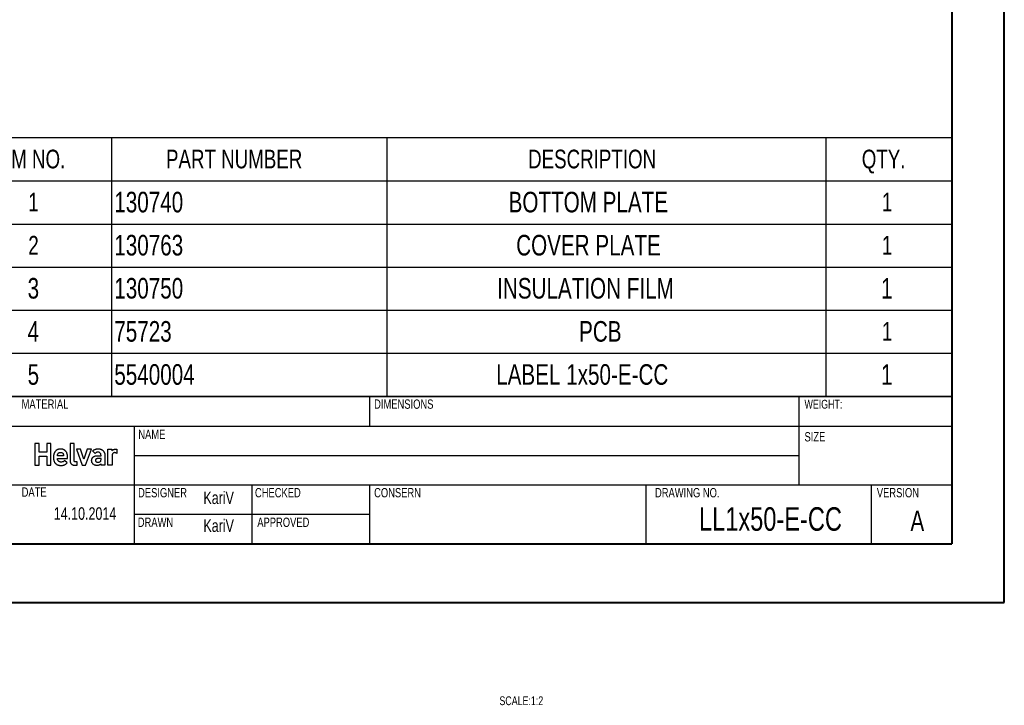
# Model space of a CAD drawing. Header units: millimetres. Extents: x 0 to 840, y -35 to 594.
# Tile 7 of 14: x 505 to 840, y -35 to 199. Entities that reach past the tile are written whole.
import ezdxf

# ---------------------------------------------------------------- set-up
doc = ezdxf.new("R2010")
doc.units = ezdxf.units.MM
doc.header["$LTSCALE"] = 2
doc.layers.add('L1', color=1, linetype='Continuous')
doc.layers.add('SYM', color=179, linetype='Continuous')
doc.styles.add('SLDTEXTSTYLE0', font='TXT', dxfattribs={"width": 0.75})

# ---------------------------------------------------------------- blocks, each defined once
blk = doc.blocks.new('SW_TABLEANNOTATION_0')
at = {"layer": 'SYM', "color": 0}
for p, q in [((337.51, 0), (0, 0)), ((51.76, 0), (51.76, -14.65)), ((145.41, 0), (145.41, -14.65)), ((294.66, 0), (294.66, -14.65)), ((337.51, -87.92), (337.51, 0)), ((0, -14.65), (337.51, -14.65)), ((51.76, -14.65), (51.76, -87.92)), ((145.41, -14.65), (145.41, -87.92)), ((294.66, -14.65), (294.66, -87.92)), ((0, -29.31), (337.51, -29.31)), ((0, -43.96), (337.51, -43.96)), ((0, -58.62), (337.51, -58.62)), ((0, -73.27), (337.51, -73.27)), ((0, -87.92), (337.51, -87.92))]:
    blk.add_line(p, q, dxfattribs=at)
at = {"layer": 'SYM', "color": 0, "attachment_point": 1, "style": 'SLDTEXTSTYLE0'}
for s, insert, char_height in [('ITEM NO.', (7.8, -4.03), 6.35), ('PART NUMBER', (70.34, -4.03), 6.35), ('DESCRIPTION', (193.46, -4.03), 6.35), ('QTY.', (306.92, -4.03), 6.35), ('1', (23.53, -18.69), 6.35), ('130740', (52.76, -18.35), 7), ('BOTTOM PLATE', (186.83, -18.35), 7), ('1', (313.74, -18.69), 6.35), ('2', (23.53, -33.34), 6.35), ('130763', (52.76, -33), 7), ('COVER PLATE', (189.42, -33), 7), ('1', (313.74, -33.34), 6.35), ('3', (23.29, -47.65), 7), ('130750', (52.76, -47.65), 7), ('INSULATION FILM', (182.94, -47.65), 7), ('1', (313.5, -47.65), 7), ('4', (23.29, -62.31), 7), ('75723', (52.76, -62.31), 7), ('PCB', (210.8, -62.31), 7), ('1', (313.74, -62.65), 6.35), ('5', (23.29, -76.96), 7), ('5540004', (52.76, -76.96), 7), ('LABEL 1x50-E-CC', (182.61, -76.96), 7), ('1', (313.5, -76.96), 7)]:
    blk.add_mtext(s, dxfattribs=dict(at, insert=insert, char_height=char_height))

msp = doc.modelspace()

# ---------------------------------------------------------------- linework, layer by layer
at = {"color": 7, "linetype": 'Continuous', "lineweight": 40}
for p, q in [((840.158, 0.43), (840.158, 594.43)), ((822.289, 574.43), (822.289, 20.43)), ((50.158, 20.43), (822.289, 20.43)), ((0.158, 0.43), (840.158, 0.43))]:
    msp.add_line(p, q, dxfattribs=at)
at = {"layer": 'L1'}
for p, q in [((512.011, 54.56), (510.548, 54.56)), ((510.548, 54.56), (510.548, 47.107)), ((512.011, 51.514), (512.011, 54.56)), ((516.012, 54.56), (514.549, 54.56)), ((514.549, 54.56), (514.549, 51.514)), ((516.012, 47.107), (516.012, 54.56)), ((523.852, 54.56), (522.483, 54.56)), ((522.483, 54.56), (522.483, 48.667)), ((523.852, 48.751), (523.852, 54.56)), ((514.549, 51.514), (512.011, 51.514)), ((512.011, 47.107), (512.011, 50.227)), ((512.011, 50.227), (514.549, 50.227)), ((514.549, 50.227), (514.549, 47.107)), ((516.893, 50.35), (516.878, 50.185)), ((516.915, 50.509), (516.893, 50.35)), ((516.943, 50.663), (516.915, 50.509)), ((516.977, 50.812), (516.943, 50.663)), ((517.017, 50.955), (516.977, 50.812)), ((517.062, 51.093), (517.017, 50.955)), ((517.113, 51.225), (517.062, 51.093)), ((517.169, 51.352), (517.113, 51.225)), ((517.23, 51.473), (517.169, 51.352)), ((517.297, 51.588), (517.23, 51.473)), ((517.369, 51.697), (517.297, 51.588)), ((517.445, 51.801), (517.369, 51.697)), ((517.527, 51.899), (517.445, 51.801)), ((517.613, 51.99), (517.527, 51.899)), ((517.704, 52.076), (517.613, 51.99)), ((517.8, 52.156), (517.704, 52.076)), ((517.9, 52.23), (517.8, 52.156)), ((518.004, 52.297), (517.9, 52.23)), ((518.112, 52.358), (518.004, 52.297)), ((518.224, 52.414), (518.112, 52.358)), ((518.213, 50.342), (518.231, 50.557)), ((520.297, 50.342), (518.213, 50.342)), ((518.341, 52.462), (518.224, 52.414)), ((518.231, 50.557), (518.271, 50.741)), ((518.271, 50.741), (518.339, 50.928)), ((518.339, 50.928), (518.412, 51.061)), ((518.461, 52.505), (518.341, 52.462)), ((518.412, 51.061), (518.504, 51.182)), ((518.584, 52.541), (518.461, 52.505)), ((518.504, 51.182), (518.615, 51.287)), ((518.712, 52.571), (518.584, 52.541)), ((518.615, 51.287), (518.746, 51.373)), ((518.843, 52.594), (518.712, 52.571)), ((518.746, 51.373), (518.897, 51.438)), ((518.977, 52.61), (518.843, 52.594)), ((518.897, 51.438), (519.066, 51.479)), ((519.114, 52.62), (518.977, 52.61)), ((519.066, 51.479), (519.255, 51.493)), ((519.255, 52.624), (519.114, 52.62)), ((519.411, 52.62), (519.255, 52.624)), ((519.255, 51.493), (519.444, 51.479)), ((519.561, 52.608), (519.411, 52.62)), ((519.444, 51.479), (519.613, 51.438)), ((519.707, 52.589), (519.561, 52.608)), ((519.613, 51.438), (519.763, 51.373)), ((519.848, 52.562), (519.707, 52.589)), ((519.763, 51.373), (519.894, 51.287)), ((519.984, 52.528), (519.848, 52.562)), ((519.894, 51.287), (520.006, 51.182)), ((520.116, 52.488), (519.984, 52.528)), ((520.006, 51.182), (520.098, 51.061)), ((520.098, 51.061), (520.171, 50.928)), ((520.242, 52.44), (520.116, 52.488)), ((520.171, 50.928), (520.239, 50.741)), ((520.239, 50.741), (520.278, 50.557)), ((520.363, 52.385), (520.242, 52.44)), ((520.278, 50.557), (520.297, 50.342)), ((520.479, 52.325), (520.363, 52.385)), ((520.589, 52.257), (520.479, 52.325)), ((520.695, 52.184), (520.589, 52.257)), ((520.795, 52.105), (520.695, 52.184)), ((520.89, 52.02), (520.795, 52.105)), ((520.98, 51.929), (520.89, 52.02)), ((521.064, 51.833), (520.98, 51.929)), ((521.142, 51.732), (521.064, 51.833)), ((521.216, 51.625), (521.142, 51.732)), ((521.283, 51.514), (521.216, 51.625)), ((521.345, 51.398), (521.283, 51.514)), ((521.401, 51.277), (521.345, 51.398)), ((521.452, 51.152), (521.401, 51.277)), ((521.497, 51.023), (521.452, 51.152)), ((521.536, 50.89), (521.497, 51.023)), ((521.569, 50.753), (521.536, 50.89)), ((521.596, 50.613), (521.569, 50.753)), ((521.617, 50.469), (521.596, 50.613)), ((521.633, 50.321), (521.617, 50.469)), ((521.642, 50.171), (521.633, 50.321)), ((526.089, 52.561), (524.647, 52.561)), ((524.647, 52.561), (526.668, 47.107)), ((527.205, 49.19), (526.089, 52.561)), ((528.311, 52.561), (527.205, 49.19)), ((527.742, 47.107), (529.753, 52.561)), ((529.753, 52.561), (528.311, 52.561)), ((530.19, 51.906), (530.288, 52.017)), ((531.038, 51.092), (530.19, 51.906)), ((530.288, 52.017), (530.393, 52.12)), ((530.393, 52.12), (530.505, 52.215)), ((530.505, 52.215), (530.624, 52.303)), ((530.624, 52.303), (530.749, 52.383)), ((530.749, 52.383), (530.882, 52.454)), ((530.808, 50.178), (530.954, 50.228)), ((530.882, 52.454), (531.022, 52.517)), ((530.954, 50.228), (531.11, 50.269)), ((531.022, 52.517), (531.168, 52.571)), ((531.141, 51.218), (531.038, 51.092)), ((531.11, 50.269), (531.277, 50.299)), ((531.251, 51.325), (531.141, 51.218)), ((531.168, 52.571), (531.322, 52.615)), ((531.371, 51.412), (531.251, 51.325)), ((531.277, 50.299), (531.455, 50.32)), ((531.322, 52.615), (531.481, 52.651)), ((531.503, 51.479), (531.371, 51.412)), ((531.455, 50.32), (531.643, 50.329)), ((531.481, 52.651), (531.647, 52.676)), ((531.65, 51.528), (531.503, 51.479)), ((531.643, 50.329), (533.025, 50.329)), ((531.647, 52.676), (531.82, 52.692)), ((531.815, 51.557), (531.65, 51.528)), ((531.999, 51.566), (531.815, 51.557)), ((531.82, 52.692), (531.999, 52.697)), ((531.999, 52.697), (532.148, 52.694)), ((532.188, 51.552), (531.999, 51.566)), ((532.148, 52.694), (532.292, 52.684)), ((532.358, 51.511), (532.188, 51.552)), ((532.292, 52.684), (532.434, 52.668)), ((532.508, 51.446), (532.358, 51.511)), ((532.434, 52.668), (532.571, 52.645)), ((532.639, 51.36), (532.508, 51.446)), ((532.571, 52.645), (532.704, 52.617)), ((532.75, 51.255), (532.639, 51.36)), ((532.704, 52.617), (532.833, 52.582)), ((532.842, 51.135), (532.75, 51.255)), ((532.833, 52.582), (532.958, 52.54)), ((532.915, 51.001), (532.842, 51.135)), ((532.979, 50.814), (532.915, 51.001)), ((532.958, 52.54), (533.079, 52.493)), ((533.011, 50.63), (532.979, 50.814)), ((533.025, 50.415), (533.011, 50.63)), ((533.025, 50.329), (533.025, 50.415)), ((533.079, 52.493), (533.195, 52.44)), ((533.195, 52.44), (533.306, 52.38)), ((533.306, 52.38), (533.413, 52.315)), ((533.413, 52.315), (533.515, 52.243)), ((533.515, 52.243), (533.612, 52.166)), ((533.612, 52.166), (533.703, 52.083)), ((533.703, 52.083), (533.79, 51.994)), ((533.79, 51.994), (533.871, 51.899)), ((533.871, 51.899), (533.946, 51.798)), ((533.946, 51.798), (534.016, 51.692)), ((534.016, 51.692), (534.08, 51.58)), ((534.08, 51.58), (534.138, 51.463)), ((534.138, 51.463), (534.19, 51.34)), ((534.19, 51.34), (534.236, 51.212)), ((534.236, 51.212), (534.276, 51.078)), ((534.276, 51.078), (534.309, 50.939)), ((534.309, 50.939), (534.336, 50.794)), ((534.336, 50.794), (534.356, 50.645)), ((534.356, 50.645), (534.369, 50.489)), ((534.369, 50.489), (534.375, 50.329)), ((534.375, 50.329), (534.375, 50.213)), ((535.395, 47.107), (535.395, 52.561)), ((535.395, 52.561), (536.732, 52.561)), ((536.732, 52.561), (536.732, 52.037)), ((536.732, 52.037), (536.819, 52.13)), ((536.777, 50.59), (536.764, 50.394)), ((536.764, 50.394), (536.764, 47.107)), ((536.815, 50.764), (536.777, 50.59)), ((536.875, 50.916), (536.815, 50.764)), ((536.819, 52.13), (536.92, 52.219)), ((536.954, 51.046), (536.875, 50.916)), ((536.92, 52.219), (537.035, 52.303)), ((537.048, 51.156), (536.954, 51.046)), ((537.035, 52.303), (537.162, 52.379)), ((537.155, 51.244), (537.048, 51.156)), ((537.271, 51.313), (537.155, 51.244)), ((537.162, 52.379), (537.299, 52.448)), ((537.394, 51.361), (537.271, 51.313)), ((537.299, 52.448), (537.447, 52.508)), ((537.521, 51.39), (537.394, 51.361)), ((537.447, 52.508), (537.603, 52.556)), ((537.648, 51.399), (537.521, 51.39)), ((537.603, 52.556), (537.767, 52.593)), ((537.874, 51.378), (537.648, 51.399)), ((537.767, 52.593), (537.937, 52.616)), ((538.059, 51.315), (537.874, 51.378)), ((537.937, 52.616), (538.111, 52.624)), ((538.22, 51.213), (538.059, 51.315)), ((538.111, 52.624), (538.207, 52.622)), ((538.207, 52.622), (538.299, 52.617)), ((538.375, 51.074), (538.22, 51.213)), ((538.299, 52.617), (538.388, 52.61)), ((538.388, 51.088), (538.375, 51.074)), ((538.388, 52.61), (538.388, 51.088)), ((510.548, 47.107), (512.011, 47.107)), ((514.549, 47.107), (516.012, 47.107)), ((516.868, 50.015), (516.865, 49.839)), ((516.865, 49.839), (516.869, 49.637)), ((516.878, 50.185), (516.868, 50.015)), ((516.869, 49.637), (516.879, 49.444)), ((516.879, 49.444), (516.897, 49.26)), ((516.897, 49.26), (516.921, 49.085)), ((516.921, 49.085), (516.951, 48.919)), ((516.951, 48.919), (516.988, 48.761)), ((516.988, 48.761), (517.031, 48.612)), ((517.031, 48.612), (517.079, 48.471)), ((517.079, 48.471), (517.133, 48.338)), ((517.133, 48.338), (517.193, 48.212)), ((517.193, 48.212), (517.257, 48.095)), ((517.257, 48.095), (517.326, 47.984)), ((517.326, 47.984), (517.4, 47.881)), ((517.4, 47.881), (517.479, 47.785)), ((517.479, 47.785), (517.561, 47.696)), ((517.561, 47.696), (517.648, 47.614)), ((517.648, 47.614), (517.738, 47.538)), ((517.738, 47.538), (517.832, 47.468)), ((517.832, 47.468), (517.93, 47.404)), ((517.93, 47.404), (518.03, 47.346)), ((518.03, 47.346), (518.134, 47.294)), ((518.134, 47.294), (518.24, 47.248)), ((518.22, 49.252), (518.213, 49.41)), ((518.213, 49.41), (521.645, 49.41)), ((518.243, 49.101), (518.22, 49.252)), ((518.24, 47.248), (518.349, 47.207)), ((518.28, 48.959), (518.243, 49.101)), ((518.332, 48.826), (518.28, 48.959)), ((518.399, 48.703), (518.332, 48.826)), ((518.349, 47.207), (518.459, 47.171)), ((518.479, 48.591), (518.399, 48.703)), ((518.459, 47.171), (518.572, 47.14)), ((518.573, 48.492), (518.479, 48.591)), ((518.572, 47.14), (518.687, 47.113)), ((518.681, 48.405), (518.573, 48.492)), ((518.802, 48.332), (518.681, 48.405)), ((518.687, 47.113), (518.804, 47.091)), ((518.936, 48.274), (518.802, 48.332)), ((518.804, 47.091), (518.921, 47.074)), ((518.921, 47.074), (519.04, 47.061)), ((519.082, 48.231), (518.936, 48.274)), ((519.04, 47.061), (519.16, 47.052)), ((519.242, 48.205), (519.082, 48.231)), ((519.16, 47.052), (519.281, 47.046)), ((519.413, 48.196), (519.242, 48.205)), ((519.281, 47.046), (519.402, 47.045)), ((519.402, 47.045), (519.594, 47.049)), ((519.624, 48.204), (519.413, 48.196)), ((519.594, 47.049), (519.775, 47.061)), ((519.811, 48.228), (519.624, 48.204)), ((519.775, 47.061), (519.946, 47.081)), ((519.978, 48.267), (519.811, 48.228)), ((519.946, 47.081), (520.106, 47.108)), ((520.129, 48.323), (519.978, 48.267)), ((520.106, 47.108), (520.259, 47.144)), ((520.268, 48.395), (520.129, 48.323)), ((520.259, 47.144), (520.403, 47.187)), ((520.399, 48.483), (520.268, 48.395)), ((520.527, 48.588), (520.399, 48.483)), ((520.403, 47.187), (520.54, 47.238)), ((520.655, 48.709), (520.527, 48.588)), ((520.54, 47.238), (520.671, 47.296)), ((521.487, 47.903), (520.655, 48.709)), ((520.671, 47.296), (520.797, 47.361)), ((520.797, 47.361), (520.918, 47.434)), ((520.918, 47.434), (521.036, 47.514)), ((521.036, 47.514), (521.151, 47.601)), ((521.151, 47.601), (521.264, 47.694)), ((521.264, 47.694), (521.375, 47.795)), ((521.375, 47.795), (521.487, 47.903)), ((521.645, 50.017), (521.642, 50.171)), ((521.645, 49.41), (521.645, 50.017)), ((522.483, 48.667), (522.488, 48.538)), ((522.488, 48.538), (522.501, 48.409)), ((522.501, 48.409), (522.524, 48.282)), ((522.524, 48.282), (522.556, 48.158)), ((522.556, 48.158), (522.597, 48.036)), ((522.597, 48.036), (522.648, 47.918)), ((522.648, 47.918), (522.709, 47.805)), ((522.709, 47.805), (522.78, 47.698)), ((522.78, 47.698), (522.861, 47.597)), ((522.861, 47.597), (522.953, 47.503)), ((522.953, 47.503), (523.055, 47.417)), ((523.055, 47.417), (523.168, 47.34)), ((523.168, 47.34), (523.292, 47.272)), ((523.292, 47.272), (523.428, 47.215)), ((523.428, 47.215), (523.574, 47.169)), ((523.574, 47.169), (523.732, 47.135)), ((523.732, 47.135), (523.902, 47.114)), ((523.869, 48.575), (523.852, 48.751)), ((523.923, 48.437), (523.869, 48.575)), ((523.902, 47.114), (524.084, 47.107)), ((524.016, 48.338), (523.923, 48.437)), ((524.153, 48.279), (524.016, 48.338)), ((524.084, 47.107), (524.863, 47.107)), ((524.337, 48.259), (524.153, 48.279)), ((524.863, 48.259), (524.337, 48.259)), ((524.863, 47.107), (524.863, 48.259)), ((526.668, 47.107), (527.742, 47.107)), ((529.837, 48.749), (529.842, 48.883)), ((529.845, 48.571), (529.837, 48.749)), ((529.842, 48.883), (529.857, 49.013)), ((529.867, 48.398), (529.845, 48.571)), ((529.857, 49.013), (529.881, 49.14)), ((529.903, 48.23), (529.867, 48.398)), ((529.881, 49.14), (529.915, 49.263)), ((529.953, 48.07), (529.903, 48.23)), ((529.915, 49.263), (529.959, 49.382)), ((530.017, 47.919), (529.953, 48.07)), ((529.959, 49.382), (530.013, 49.496)), ((530.013, 49.496), (530.077, 49.604)), ((530.095, 47.776), (530.017, 47.919)), ((530.077, 49.604), (530.15, 49.707)), ((530.186, 47.645), (530.095, 47.776)), ((530.15, 49.707), (530.234, 49.804)), ((530.29, 47.525), (530.186, 47.645)), ((530.234, 49.804), (530.328, 49.894)), ((530.404, 47.423), (530.29, 47.525)), ((530.328, 49.894), (530.433, 49.977)), ((530.527, 47.333), (530.404, 47.423)), ((530.433, 49.977), (530.547, 50.052)), ((530.66, 47.256), (530.527, 47.333)), ((530.547, 50.052), (530.672, 50.12)), ((530.804, 47.19), (530.66, 47.256)), ((530.672, 50.12), (530.808, 50.178)), ((530.958, 47.137), (530.804, 47.19)), ((531.124, 47.096), (530.958, 47.137)), ((531.301, 47.066), (531.124, 47.096)), ((531.185, 48.937), (531.168, 48.781)), ((531.168, 48.781), (531.184, 48.627)), ((531.184, 48.627), (531.231, 48.491)), ((531.234, 49.073), (531.185, 48.937)), ((531.231, 48.491), (531.31, 48.375)), ((531.315, 49.186), (531.234, 49.073)), ((531.49, 47.049), (531.301, 47.066)), ((531.31, 48.375), (531.422, 48.281)), ((531.427, 49.277), (531.315, 49.186)), ((531.422, 48.281), (531.567, 48.211)), ((531.568, 49.344), (531.427, 49.277)), ((531.691, 47.043), (531.49, 47.049)), ((531.567, 48.211), (531.745, 48.168)), ((531.739, 49.384), (531.568, 49.344)), ((531.891, 47.049), (531.691, 47.043)), ((531.937, 49.398), (531.739, 49.384)), ((531.745, 48.168), (531.958, 48.153)), ((532.073, 47.067), (531.891, 47.049)), ((533.021, 49.398), (531.937, 49.398)), ((531.958, 48.153), (532.17, 48.158)), ((532.239, 47.097), (532.073, 47.067)), ((532.17, 48.158), (532.356, 48.178)), ((532.391, 47.141), (532.239, 47.097)), ((532.356, 48.178), (532.522, 48.223)), ((532.532, 47.197), (532.391, 47.141)), ((532.522, 48.223), (532.675, 48.299)), ((532.665, 47.268), (532.532, 47.197)), ((532.792, 47.353), (532.665, 47.268)), ((532.675, 48.299), (532.821, 48.414)), ((532.916, 47.452), (532.792, 47.353)), ((532.821, 48.414), (532.915, 48.533)), ((532.915, 48.533), (532.977, 48.685)), ((533.038, 47.566), (532.916, 47.452)), ((532.977, 48.685), (533.011, 48.875)), ((533.011, 48.875), (533.021, 49.105)), ((533.021, 49.105), (533.021, 49.398)), ((533.038, 47.095), (533.038, 47.566)), ((534.375, 47.095), (533.038, 47.095)), ((534.375, 50.213), (534.375, 50.02)), ((534.375, 50.02), (534.375, 49.918)), ((534.375, 49.918), (534.375, 47.095)), ((536.764, 47.107), (535.395, 47.107))]:
    msp.add_line(p, q, dxfattribs=at)
at = {"layer": 'SYM'}
for p, q in [((822.289, 70.43), (248.289, 70.43)), ((624.289, 70.43), (624.289, 60.43)), ((770.289, 70.43), (770.289, 40.43)), ((248.289, 60.43), (822.289, 60.43)), ((544.289, 60.43), (544.289, 40.43)), ((544.289, 50.43), (770.289, 50.43)), ((248.289, 40.43), (822.289, 40.43)), ((544.289, 40.43), (544.289, 20.43)), ((584.289, 40.43), (584.289, 20.43)), ((624.289, 40.43), (624.289, 20.43)), ((718.289, 40.43), (718.289, 20.43)), ((794.916, 40.43), (794.916, 20.43)), ((544.289, 30.43), (624.289, 30.43))]:
    msp.add_line(p, q, dxfattribs=at)

# ---------------------------------------------------------------- block references
msp.add_blockref('SW_TABLEANNOTATION_0', (484.776, 158.433), dxfattribs=at)

# ---------------------------------------------------------------- texts
at = {"color": 7, "linetype": 'Continuous', "lineweight": 0, "style": 'SLDTEXTSTYLE0'}
for s, insert, char_height, attachment_point in [('WEIGHT:', (772.222, 69.361), 2.9972, 1), ('LL1x50-E-CC', (760.654, 32.837), 8, 2), ('SCALE:1:2', (668.492, -31.457), 3, 1)]:
    msp.add_mtext(s, dxfattribs=dict(at, insert=insert, char_height=char_height, attachment_point=attachment_point))
at = {"layer": 'SYM', "style": 'SLDTEXTSTYLE0'}
for s, insert, char_height, attachment_point in [('MATERIAL', (506.017, 69.487), 3.175, 1), ('DIMENSIONS', (625.883, 69.487), 3.175, 1), ('NAME', (545.706, 59.195), 3.175, 1), ('SIZE', (772.222, 58.382), 3.175, 1), ('DATE', (506.039, 39.572), 3.175, 1), ('DESIGNER', (545.622, 39.365), 3.175, 1), ('KariV', (567.834, 38.163), 4.2333, 1), ('CHECKED', (585.37, 39.365), 3.175, 1), ('CONSERN', (625.883, 39.365), 3.175, 1), ('DRAWING NO.', (721.387, 39.365), 3.175, 1), ('VERSION', (796.821, 39.365), 3.175, 1), ('14.10.2014', (527.586, 32.813), 4.2333, 2), ('A', (808.24, 31.718), 7, 1), ('DRAWN', (545.524, 29.305), 3.175, 1), ('KariV', (567.834, 28.682), 4.2333, 1), ('APPROVED', (586.159, 29.305), 3.175, 1)]:
    msp.add_mtext(s, dxfattribs=dict(at, insert=insert, char_height=char_height, attachment_point=attachment_point))

doc.saveas('drawing.dxf')
